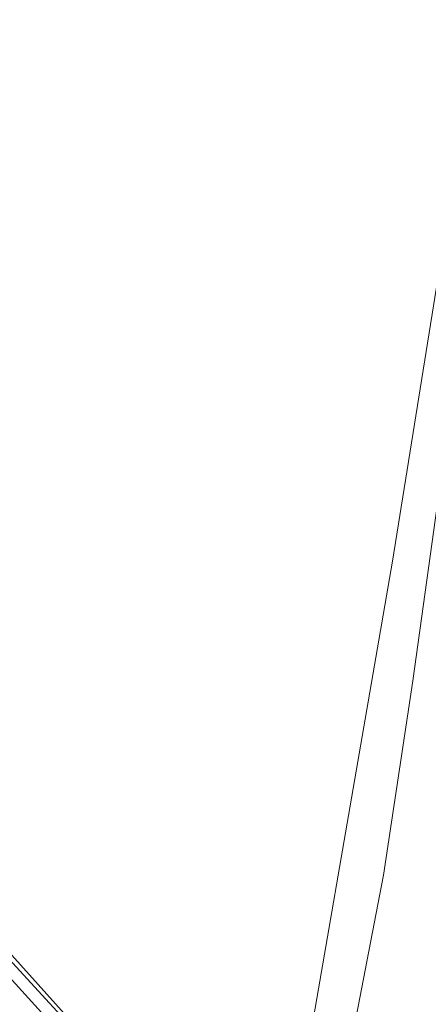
# Model space of a CAD drawing. Header units: metres. Extents: x 120324 to 133000, y 395500 to 402438.
# Tile 30 of 95: x 125948 to 126049, y 398175 to 398417. Entities that reach past the tile are written whole.
import ezdxf

# ---------------------------------------------------------------- set-up
doc = ezdxf.new("R2010")
doc.units = ezdxf.units.M
doc.layers.add('gg-kntw-bovenkant insteek waterloop', color=7, linetype='Continuous', lineweight=0, true_color=0xa0a0ff)
doc.layers.add('gx-grn-maaiveld', color=7, linetype='Continuous', lineweight=0, true_color=0xb88d57)

msp = doc.modelspace()

# ---------------------------------------------------------------- linework, layer by layer
at = {"layer": 'gg-kntw-bovenkant insteek waterloop', "flags": 128}
msp.add_lwpolyline([(126024.93, 398138.72), (126029.36, 398162.4), (126037.95, 398206.62), (126045.16, 398254.48), (126052.42, 398307.02), (126062.39, 398356.35), (126063.63, 398360.8)], dxfattribs=at)
at = {"layer": 'gx-grn-maaiveld', "flags": 128}
for points in [[(126010.96, 398117.49), (126011.84, 398120.25), (126040.15, 398283.97), (126063.89, 398432.3)], [(126007.92, 398118.41), (126005.41, 398120.74), (126000, 398126.72), (125912.32, 398222.45), (125898.08, 398237.59)], [(126007.92, 398118.41), (125952.92, 398179.72), (125939.88, 398194.26), (125936.87, 398197.61), (125923.19, 398212.85), (125902.88, 398235.49), (125901.56, 398238.4)], [(125933.66, 398194.93), (125981.72, 398141.96), (126005.66, 398113.12), (126006.59, 398109.81)]]:
    msp.add_lwpolyline(points, dxfattribs=at)

doc.saveas('drawing.dxf')
